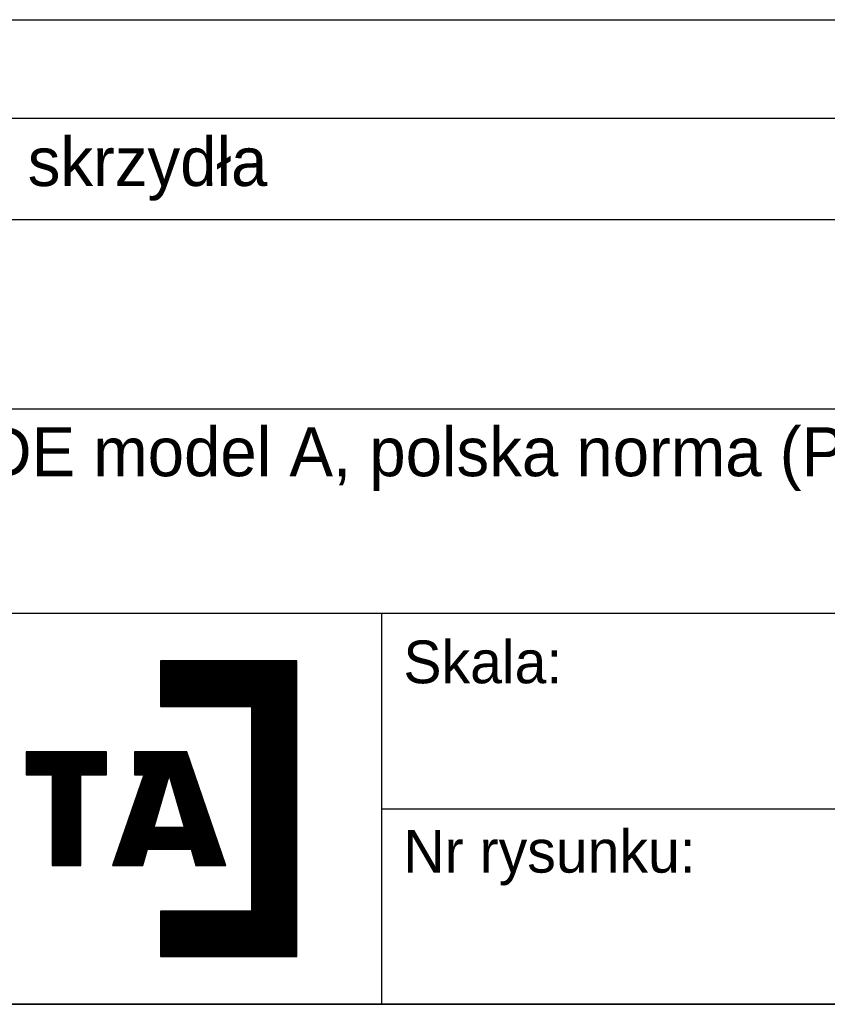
# Model space of a CAD drawing. Header units: millimetres. Extents: x 0 to 17620, y 0 to 4200.
# Tile 18 of 20: x 15524 to 16185, y 0 to 806. Entities that reach past the tile are written whole.
import ezdxf

# ---------------------------------------------------------------- set-up
doc = ezdxf.new("R2010")
doc.units = ezdxf.units.MM
doc.layers.get('0').update_dxf_attribs({"color": 250})
doc.layers.add('1', color=250, linetype='Continuous')
doc.layers.add('256', color=250, linetype='Continuous')
doc.styles.add('Montserrat', font='Montserrat-Regular.ttf')

msp = doc.modelspace()

# ---------------------------------------------------------------- linework, layer by layer
at = {"linetype": 'Continuous'}
for p, q in [((15100, 487.37), (17620, 487.37)), ((15100, 320), (17620, 320)), ((15100, 320), (15820, 320)), ((15820, 320), (16720, 320)), ((15820, 320), (15820, 240)), ((15820, 320), (15820, 0)), ((15820, 240), (15820, 160)), ((15820, 160), (16720, 160)), ((15820, 160), (15820, 80)), ((15820, 80), (15820, 0)), ((15100, 0), (15820, 0)), ((15820, 0), (16720, 0))]:
    msp.add_line(p, q, dxfattribs=at)
at = {"layer": '1', "linetype": 'Continuous'}
for p, q in [((15254.38, 805.82), (16414.38, 805.82)), ((15254.38, 725.14), (16414.38, 725.14)), ((15254.38, 642.22), (16414.38, 642.22)), ((15639.14, 281.04), (15639.14, 243.81)), ((15639.14, 281.04), (15639.14, 243.81)), ((15750.84, 281.04), (15639.14, 281.04)), ((15750.84, 281.04), (15639.14, 281.04)), ((15639.14, 280.39), (15750.84, 280.39)), ((15639.14, 279.55), (15750.84, 279.55)), ((15639.14, 278.7), (15750.84, 278.7)), ((15639.14, 277.85), (15750.84, 277.85)), ((15639.14, 277.01), (15750.84, 277.01)), ((15639.14, 276.16), (15750.84, 276.16)), ((15639.14, 275.31), (15750.84, 275.31)), ((15639.14, 274.47), (15750.84, 274.47)), ((15750.84, 39.04), (15750.84, 281.04)), ((15750.84, 39.04), (15750.84, 281.04)), ((15639.14, 273.62), (15750.84, 273.62)), ((15639.14, 272.77), (15750.84, 272.77)), ((15639.14, 271.93), (15750.84, 271.93)), ((15639.14, 271.08), (15750.84, 271.08)), ((15639.14, 270.24), (15750.84, 270.24)), ((15639.14, 269.39), (15750.84, 269.39)), ((15639.14, 268.54), (15750.84, 268.54)), ((15639.14, 267.7), (15750.84, 267.7)), ((15639.14, 266.85), (15750.84, 266.85)), ((15639.14, 266), (15750.84, 266)), ((15639.14, 265.16), (15750.84, 265.16)), ((15639.14, 264.31), (15750.84, 264.31)), ((15639.14, 263.46), (15750.84, 263.46)), ((15639.14, 262.62), (15750.84, 262.62)), ((15639.14, 261.77), (15750.84, 261.77)), ((15639.14, 260.92), (15750.84, 260.92)), ((15639.14, 260.08), (15750.84, 260.08)), ((15639.14, 259.23), (15750.84, 259.23)), ((15639.14, 258.38), (15750.84, 258.38)), ((15639.14, 257.54), (15750.84, 257.54)), ((15639.14, 256.69), (15750.84, 256.69)), ((15639.14, 255.84), (15750.84, 255.84)), ((15639.14, 255), (15750.84, 255)), ((15639.14, 254.15), (15750.84, 254.15)), ((15639.14, 253.3), (15750.84, 253.3)), ((15639.14, 252.46), (15750.84, 252.46)), ((15639.14, 251.61), (15750.84, 251.61)), ((15639.14, 250.76), (15750.84, 250.76)), ((15639.14, 249.92), (15750.84, 249.92)), ((15639.14, 249.07), (15750.84, 249.07)), ((15639.14, 248.22), (15750.84, 248.22)), ((15639.14, 247.38), (15750.84, 247.38)), ((15639.14, 246.53), (15750.84, 246.53)), ((15639.14, 245.68), (15750.84, 245.68)), ((15639.14, 244.84), (15750.84, 244.84)), ((15639.14, 243.99), (15750.84, 243.99)), ((15639.14, 243.81), (15713.6, 243.81)), ((15639.14, 243.81), (15713.6, 243.81)), ((15713.6, 243.81), (15713.6, 76.27)), ((15713.6, 243.81), (15713.6, 76.27)), ((15713.6, 243.14), (15750.84, 243.14)), ((15713.6, 242.3), (15750.84, 242.3)), ((15713.6, 241.45), (15750.84, 241.45)), ((15713.6, 240.6), (15750.84, 240.6)), ((15713.6, 239.76), (15750.84, 239.76)), ((15713.6, 238.91), (15750.84, 238.91)), ((15713.6, 238.06), (15750.84, 238.06)), ((15713.6, 237.22), (15750.84, 237.22)), ((15713.6, 236.37), (15750.84, 236.37)), ((15713.6, 235.52), (15750.84, 235.52)), ((15713.6, 234.68), (15750.84, 234.68)), ((15713.6, 233.83), (15750.84, 233.83)), ((15713.6, 232.98), (15750.84, 232.98)), ((15713.6, 232.14), (15750.84, 232.14)), ((15713.6, 231.29), (15750.84, 231.29)), ((15713.6, 230.44), (15750.84, 230.44)), ((15713.6, 229.6), (15750.84, 229.6)), ((15713.6, 228.75), (15750.84, 228.75)), ((15713.6, 227.91), (15750.84, 227.91)), ((15713.6, 227.06), (15750.84, 227.06)), ((15713.6, 226.21), (15750.84, 226.21)), ((15713.6, 225.37), (15750.84, 225.37)), ((15713.6, 224.52), (15750.84, 224.52)), ((15713.6, 223.67), (15750.84, 223.67)), ((15713.6, 222.83), (15750.84, 222.83)), ((15713.6, 221.98), (15750.84, 221.98)), ((15713.6, 221.13), (15750.84, 221.13)), ((15713.6, 220.29), (15750.84, 220.29)), ((15713.6, 219.44), (15750.84, 219.44)), ((15713.6, 218.59), (15750.84, 218.59)), ((15713.6, 217.75), (15750.84, 217.75)), ((15713.6, 216.9), (15750.84, 216.9)), ((15713.6, 216.05), (15750.84, 216.05)), ((15713.6, 215.21), (15750.84, 215.21)), ((15713.6, 214.36), (15750.84, 214.36)), ((15713.6, 213.51), (15750.84, 213.51)), ((15713.6, 212.67), (15750.84, 212.67)), ((15713.6, 211.82), (15750.84, 211.82)), ((15713.6, 210.97), (15750.84, 210.97)), ((15713.6, 210.13), (15750.84, 210.13)), ((15529.35, 206.56), (15529.35, 187.94)), ((15529.35, 206.56), (15529.35, 187.94)), ((15594.88, 206.56), (15529.35, 206.56)), ((15594.88, 206.56), (15529.35, 206.56)), ((15529.35, 205.89), (15594.88, 205.89)), ((15529.35, 205.05), (15594.88, 205.05)), ((15529.35, 204.2), (15594.88, 204.2)), ((15529.35, 203.35), (15594.88, 203.35)), ((15529.35, 202.51), (15594.88, 202.51)), ((15529.35, 201.66), (15594.88, 201.66)), ((15594.88, 187.94), (15594.88, 206.56)), ((15594.88, 187.94), (15594.88, 206.56)), ((15660.8, 206.56), (15617.83, 206.56)), ((15617.83, 206.56), (15617.83, 187.94)), ((15660.8, 206.56), (15617.83, 206.56)), ((15617.83, 206.56), (15617.83, 187.94)), ((15617.83, 205.89), (15661.02, 205.89)), ((15617.83, 205.05), (15661.32, 205.05)), ((15617.83, 204.2), (15661.61, 204.2)), ((15617.83, 203.35), (15661.9, 203.35)), ((15617.83, 202.51), (15662.19, 202.51)), ((15617.83, 201.66), (15662.48, 201.66)), ((15692.72, 113.49), (15660.8, 206.56)), ((15692.72, 113.49), (15660.8, 206.56)), ((15713.6, 209.28), (15750.84, 209.28)), ((15713.6, 208.43), (15750.84, 208.43)), ((15713.6, 207.59), (15750.84, 207.59)), ((15713.6, 206.74), (15750.84, 206.74)), ((15713.6, 205.89), (15750.84, 205.89)), ((15713.6, 205.05), (15750.84, 205.05)), ((15713.6, 204.2), (15750.84, 204.2)), ((15713.6, 203.35), (15750.84, 203.35)), ((15713.6, 202.51), (15750.84, 202.51)), ((15713.6, 201.66), (15750.84, 201.66)), ((15529.35, 200.81), (15594.88, 200.81)), ((15529.35, 199.97), (15594.88, 199.97)), ((15529.35, 199.12), (15594.88, 199.12)), ((15529.35, 198.27), (15594.88, 198.27)), ((15529.35, 197.43), (15594.88, 197.43)), ((15529.35, 196.58), (15594.88, 196.58)), ((15529.35, 195.73), (15594.88, 195.73)), ((15529.35, 194.89), (15594.88, 194.89)), ((15529.35, 194.04), (15594.88, 194.04)), ((15617.83, 200.81), (15662.77, 200.81)), ((15617.83, 199.97), (15663.06, 199.97)), ((15617.83, 199.12), (15663.35, 199.12)), ((15617.83, 198.27), (15663.64, 198.27)), ((15617.83, 197.43), (15663.93, 197.43)), ((15617.83, 196.58), (15664.22, 196.58)), ((15617.83, 195.73), (15664.51, 195.73)), ((15617.83, 194.89), (15664.8, 194.89)), ((15617.83, 194.04), (15665.09, 194.04)), ((15713.6, 200.81), (15750.84, 200.81)), ((15713.6, 199.97), (15750.84, 199.97)), ((15713.6, 199.12), (15750.84, 199.12)), ((15713.6, 198.27), (15750.84, 198.27)), ((15713.6, 197.43), (15750.84, 197.43)), ((15713.6, 196.58), (15750.84, 196.58)), ((15713.6, 195.73), (15750.84, 195.73)), ((15713.6, 194.89), (15750.84, 194.89)), ((15713.6, 194.04), (15750.84, 194.04)), ((15529.35, 193.19), (15594.88, 193.19)), ((15529.35, 192.35), (15594.88, 192.35)), ((15529.35, 191.5), (15594.88, 191.5)), ((15529.35, 190.65), (15594.88, 190.65)), ((15529.35, 189.81), (15594.88, 189.81)), ((15529.35, 188.96), (15594.88, 188.96)), ((15529.35, 188.11), (15594.88, 188.11)), ((15529.35, 187.94), (15550.49, 187.94)), ((15529.35, 187.94), (15550.49, 187.94)), ((15550.49, 187.94), (15550.49, 113.48)), ((15550.49, 187.94), (15550.49, 113.48)), ((15550.49, 187.27), (15573.85, 187.27)), ((15550.49, 186.42), (15573.85, 186.42)), ((15550.49, 185.58), (15573.85, 185.58)), ((15573.85, 187.94), (15594.88, 187.94)), ((15573.85, 113.48), (15573.85, 187.94)), ((15573.85, 187.94), (15594.88, 187.94)), ((15573.85, 113.48), (15573.85, 187.94)), ((15625.55, 187.94), (15600.01, 113.49)), ((15625.55, 187.94), (15600.01, 113.49)), ((15617.83, 193.19), (15665.38, 193.19)), ((15617.83, 192.35), (15665.67, 192.35)), ((15617.83, 191.5), (15665.96, 191.5)), ((15617.83, 190.65), (15666.25, 190.65)), ((15617.83, 189.81), (15666.54, 189.81)), ((15617.83, 188.96), (15666.83, 188.96)), ((15617.83, 188.11), (15667.12, 188.11)), ((15617.83, 187.94), (15625.55, 187.94)), ((15617.83, 187.94), (15625.55, 187.94)), ((15624.74, 185.58), (15645.71, 185.58)), ((15625.03, 186.42), (15645.96, 186.42)), ((15625.32, 187.27), (15646.21, 187.27)), ((15646.33, 187.69), (15633.76, 144.57)), ((15633.76, 144.57), (15646.33, 187.69)), ((15646.33, 187.69), (15658.85, 144.57)), ((15658.85, 144.57), (15646.33, 187.69)), ((15646.45, 187.27), (15667.41, 187.27)), ((15646.69, 186.42), (15667.7, 186.42)), ((15646.94, 185.58), (15667.99, 185.58)), ((15713.6, 193.19), (15750.84, 193.19)), ((15713.6, 192.35), (15750.84, 192.35)), ((15713.6, 191.5), (15750.84, 191.5)), ((15713.6, 190.65), (15750.84, 190.65)), ((15713.6, 189.81), (15750.84, 189.81)), ((15713.6, 188.96), (15750.84, 188.96)), ((15713.6, 188.11), (15750.84, 188.11)), ((15713.6, 187.27), (15750.84, 187.27)), ((15713.6, 186.42), (15750.84, 186.42)), ((15713.6, 185.58), (15750.84, 185.58)), ((15550.49, 184.73), (15573.85, 184.73)), ((15550.49, 183.88), (15573.85, 183.88)), ((15550.49, 183.04), (15573.85, 183.04)), ((15550.49, 182.19), (15573.85, 182.19)), ((15550.49, 181.34), (15573.85, 181.34)), ((15550.49, 180.5), (15573.85, 180.5)), ((15550.49, 179.65), (15573.85, 179.65)), ((15550.49, 178.8), (15573.85, 178.8)), ((15550.49, 177.96), (15573.85, 177.96)), ((15622.13, 177.96), (15643.49, 177.96)), ((15622.42, 178.8), (15643.74, 178.8)), ((15622.71, 179.65), (15643.99, 179.65)), ((15623, 180.5), (15644.23, 180.5)), ((15623.29, 181.34), (15644.48, 181.34)), ((15623.58, 182.19), (15644.73, 182.19)), ((15623.87, 183.04), (15644.97, 183.04)), ((15624.16, 183.88), (15645.22, 183.88)), ((15624.45, 184.73), (15645.47, 184.73)), ((15647.19, 184.73), (15668.28, 184.73)), ((15647.43, 183.88), (15668.57, 183.88)), ((15647.68, 183.04), (15668.86, 183.04)), ((15647.92, 182.19), (15669.16, 182.19)), ((15648.17, 181.34), (15669.45, 181.34)), ((15648.42, 180.5), (15669.74, 180.5)), ((15648.66, 179.65), (15670.03, 179.65)), ((15648.91, 178.8), (15670.32, 178.8)), ((15649.15, 177.96), (15670.61, 177.96)), ((15713.6, 184.73), (15750.84, 184.73)), ((15713.6, 183.88), (15750.84, 183.88)), ((15713.6, 183.04), (15750.84, 183.04)), ((15713.6, 182.19), (15750.84, 182.19)), ((15713.6, 181.34), (15750.84, 181.34)), ((15713.6, 180.5), (15750.84, 180.5)), ((15713.6, 179.65), (15750.84, 179.65)), ((15713.6, 178.8), (15750.84, 178.8)), ((15713.6, 177.96), (15750.84, 177.96)), ((15550.49, 177.11), (15573.85, 177.11)), ((15550.49, 176.26), (15573.85, 176.26)), ((15550.49, 175.42), (15573.85, 175.42)), ((15550.49, 174.57), (15573.85, 174.57)), ((15550.49, 173.72), (15573.85, 173.72)), ((15550.49, 172.88), (15573.85, 172.88)), ((15550.49, 172.03), (15573.85, 172.03)), ((15550.49, 171.18), (15573.85, 171.18)), ((15550.49, 170.34), (15573.85, 170.34)), ((15550.49, 169.49), (15573.85, 169.49)), ((15619.22, 169.49), (15641.02, 169.49)), ((15619.51, 170.34), (15641.27, 170.34)), ((15619.8, 171.18), (15641.52, 171.18)), ((15620.09, 172.03), (15641.76, 172.03)), ((15620.38, 172.88), (15642.01, 172.88)), ((15620.68, 173.72), (15642.26, 173.72)), ((15620.97, 174.57), (15642.5, 174.57)), ((15621.26, 175.42), (15642.75, 175.42)), ((15621.55, 176.26), (15643, 176.26)), ((15621.84, 177.11), (15643.25, 177.11)), ((15649.4, 177.11), (15670.9, 177.11)), ((15649.65, 176.26), (15671.19, 176.26)), ((15649.89, 175.42), (15671.48, 175.42)), ((15650.14, 174.57), (15671.77, 174.57)), ((15650.38, 173.72), (15672.06, 173.72)), ((15650.63, 172.88), (15672.35, 172.88)), ((15650.88, 172.03), (15672.64, 172.03)), ((15651.12, 171.18), (15672.93, 171.18)), ((15651.37, 170.34), (15673.22, 170.34)), ((15651.61, 169.49), (15673.51, 169.49)), ((15713.6, 177.11), (15750.84, 177.11)), ((15713.6, 176.26), (15750.84, 176.26)), ((15713.6, 175.42), (15750.84, 175.42)), ((15713.6, 174.57), (15750.84, 174.57)), ((15713.6, 173.72), (15750.84, 173.72)), ((15713.6, 172.88), (15750.84, 172.88)), ((15713.6, 172.03), (15750.84, 172.03)), ((15713.6, 171.18), (15750.84, 171.18)), ((15713.6, 170.34), (15750.84, 170.34)), ((15713.6, 169.49), (15750.84, 169.49)), ((15550.49, 168.64), (15573.85, 168.64)), ((15550.49, 167.8), (15573.85, 167.8)), ((15550.49, 166.95), (15573.85, 166.95)), ((15550.49, 166.1), (15573.85, 166.1)), ((15550.49, 165.26), (15573.85, 165.26)), ((15550.49, 164.41), (15573.85, 164.41)), ((15550.49, 163.56), (15573.85, 163.56)), ((15550.49, 162.72), (15573.85, 162.72)), ((15550.49, 161.87), (15573.85, 161.87)), ((15616.61, 161.87), (15638.8, 161.87)), ((15616.9, 162.72), (15639.05, 162.72)), ((15617.19, 163.56), (15639.3, 163.56)), ((15617.48, 164.41), (15639.54, 164.41)), ((15617.77, 165.26), (15639.79, 165.26)), ((15618.06, 166.1), (15640.04, 166.1)), ((15618.35, 166.95), (15640.28, 166.95)), ((15618.64, 167.8), (15640.53, 167.8)), ((15618.93, 168.64), (15640.78, 168.64)), ((15651.86, 168.64), (15673.8, 168.64)), ((15652.11, 167.8), (15674.09, 167.8)), ((15652.35, 166.95), (15674.38, 166.95)), ((15652.6, 166.1), (15674.67, 166.1)), ((15652.84, 165.26), (15674.96, 165.26)), ((15653.09, 164.41), (15675.25, 164.41)), ((15653.33, 163.56), (15675.54, 163.56)), ((15653.58, 162.72), (15675.83, 162.72)), ((15653.83, 161.87), (15676.12, 161.87)), ((15713.6, 168.64), (15750.84, 168.64)), ((15713.6, 167.8), (15750.84, 167.8)), ((15713.6, 166.95), (15750.84, 166.95)), ((15713.6, 166.1), (15750.84, 166.1)), ((15713.6, 165.26), (15750.84, 165.26)), ((15713.6, 164.41), (15750.84, 164.41)), ((15713.6, 163.56), (15750.84, 163.56)), ((15713.6, 162.72), (15750.84, 162.72)), ((15713.6, 161.87), (15750.84, 161.87)), ((15550.49, 161.02), (15573.85, 161.02)), ((15550.49, 160.18), (15573.85, 160.18)), ((15550.49, 159.33), (15573.85, 159.33)), ((15550.49, 158.48), (15573.85, 158.48)), ((15550.49, 157.64), (15573.85, 157.64)), ((15550.49, 156.79), (15573.85, 156.79)), ((15550.49, 155.94), (15573.85, 155.94)), ((15550.49, 155.1), (15573.85, 155.1)), ((15550.49, 154.25), (15573.85, 154.25)), ((15550.49, 153.4), (15573.85, 153.4)), ((15613.7, 153.4), (15636.34, 153.4)), ((15614, 154.25), (15636.58, 154.25)), ((15614.29, 155.1), (15636.83, 155.1)), ((15614.58, 155.94), (15637.08, 155.94)), ((15614.87, 156.79), (15637.32, 156.79)), ((15615.16, 157.64), (15637.57, 157.64)), ((15615.45, 158.48), (15637.82, 158.48)), ((15615.74, 159.33), (15638.06, 159.33)), ((15616.03, 160.18), (15638.31, 160.18)), ((15616.32, 161.02), (15638.56, 161.02)), ((15654.07, 161.02), (15676.41, 161.02)), ((15654.32, 160.18), (15676.71, 160.18)), ((15654.56, 159.33), (15677, 159.33)), ((15654.81, 158.48), (15677.29, 158.48)), ((15655.06, 157.64), (15677.58, 157.64)), ((15655.3, 156.79), (15677.87, 156.79)), ((15655.55, 155.94), (15678.16, 155.94)), ((15655.79, 155.1), (15678.45, 155.1)), ((15656.04, 154.25), (15678.74, 154.25)), ((15656.29, 153.4), (15679.03, 153.4)), ((15713.6, 161.02), (15750.84, 161.02)), ((15713.6, 160.18), (15750.84, 160.18)), ((15713.6, 159.33), (15750.84, 159.33)), ((15713.6, 158.48), (15750.84, 158.48)), ((15713.6, 157.64), (15750.84, 157.64)), ((15713.6, 156.79), (15750.84, 156.79)), ((15713.6, 155.94), (15750.84, 155.94)), ((15713.6, 155.1), (15750.84, 155.1)), ((15713.6, 154.25), (15750.84, 154.25)), ((15713.6, 153.4), (15750.84, 153.4)), ((15550.49, 152.56), (15573.85, 152.56)), ((15550.49, 151.71), (15573.85, 151.71)), ((15550.49, 150.86), (15573.85, 150.86)), ((15550.49, 150.02), (15573.85, 150.02)), ((15550.49, 149.17), (15573.85, 149.17)), ((15550.49, 148.32), (15573.85, 148.32)), ((15550.49, 147.48), (15573.85, 147.48)), ((15550.49, 146.63), (15573.85, 146.63)), ((15550.49, 145.78), (15573.85, 145.78)), ((15611.09, 145.78), (15634.12, 145.78)), ((15611.38, 146.63), (15634.36, 146.63)), ((15611.67, 147.48), (15634.61, 147.48)), ((15611.96, 148.32), (15634.86, 148.32)), ((15612.25, 149.17), (15635.1, 149.17)), ((15612.54, 150.02), (15635.35, 150.02)), ((15612.83, 150.86), (15635.6, 150.86)), ((15613.12, 151.71), (15635.84, 151.71)), ((15613.41, 152.56), (15636.09, 152.56)), ((15656.53, 152.56), (15679.32, 152.56)), ((15656.78, 151.71), (15679.61, 151.71)), ((15657.02, 150.86), (15679.9, 150.86)), ((15657.27, 150.02), (15680.19, 150.02)), ((15657.52, 149.17), (15680.48, 149.17)), ((15657.76, 148.32), (15680.77, 148.32)), ((15658.01, 147.48), (15681.06, 147.48)), ((15658.25, 146.63), (15681.35, 146.63)), ((15658.5, 145.78), (15681.64, 145.78)), ((15713.6, 152.56), (15750.84, 152.56)), ((15713.6, 151.71), (15750.84, 151.71)), ((15713.6, 150.86), (15750.84, 150.86)), ((15713.6, 150.02), (15750.84, 150.02)), ((15713.6, 149.17), (15750.84, 149.17)), ((15713.6, 148.32), (15750.84, 148.32)), ((15713.6, 147.48), (15750.84, 147.48)), ((15713.6, 146.63), (15750.84, 146.63)), ((15713.6, 145.78), (15750.84, 145.78)), ((15550.49, 144.94), (15573.85, 144.94)), ((15550.49, 144.09), (15573.85, 144.09)), ((15550.49, 143.25), (15573.85, 143.25)), ((15550.49, 142.4), (15573.85, 142.4)), ((15550.49, 141.55), (15573.85, 141.55)), ((15550.49, 140.71), (15573.85, 140.71)), ((15550.49, 139.86), (15573.85, 139.86)), ((15550.49, 139.01), (15573.85, 139.01)), ((15550.49, 138.17), (15573.85, 138.17)), ((15550.49, 137.32), (15573.85, 137.32)), ((15608.19, 137.32), (15684.55, 137.32)), ((15608.48, 138.17), (15684.25, 138.17)), ((15608.77, 139.01), (15683.96, 139.01)), ((15609.06, 139.86), (15683.67, 139.86)), ((15609.35, 140.71), (15683.38, 140.71)), ((15609.64, 141.55), (15683.09, 141.55)), ((15609.93, 142.4), (15682.8, 142.4)), ((15610.22, 143.25), (15682.51, 143.25)), ((15610.51, 144.09), (15682.22, 144.09)), ((15610.8, 144.94), (15633.87, 144.94)), ((15633.76, 144.57), (15658.85, 144.57)), ((15658.85, 144.57), (15633.76, 144.57)), ((15658.75, 144.94), (15681.93, 144.94)), ((15713.6, 144.94), (15750.84, 144.94)), ((15713.6, 144.09), (15750.84, 144.09)), ((15713.6, 143.25), (15750.84, 143.25)), ((15713.6, 142.4), (15750.84, 142.4)), ((15713.6, 141.55), (15750.84, 141.55)), ((15713.6, 140.71), (15750.84, 140.71)), ((15713.6, 139.86), (15750.84, 139.86)), ((15713.6, 139.01), (15750.84, 139.01)), ((15713.6, 138.17), (15750.84, 138.17)), ((15713.6, 137.32), (15750.84, 137.32)), ((15550.49, 136.47), (15573.85, 136.47)), ((15550.49, 135.63), (15573.85, 135.63)), ((15550.49, 134.78), (15573.85, 134.78)), ((15550.49, 133.93), (15573.85, 133.93)), ((15550.49, 133.09), (15573.85, 133.09)), ((15550.49, 132.24), (15573.85, 132.24)), ((15550.49, 131.39), (15573.85, 131.39)), ((15550.49, 130.55), (15573.85, 130.55)), ((15550.49, 129.7), (15573.85, 129.7)), ((15605.57, 129.7), (15687.16, 129.7)), ((15605.86, 130.55), (15686.87, 130.55)), ((15606.15, 131.39), (15686.58, 131.39)), ((15606.44, 132.24), (15686.29, 132.24)), ((15606.73, 133.09), (15686, 133.09)), ((15607.02, 133.93), (15685.71, 133.93)), ((15607.32, 134.78), (15685.42, 134.78)), ((15607.61, 135.63), (15685.13, 135.63)), ((15607.9, 136.47), (15684.84, 136.47)), ((15713.6, 136.47), (15750.84, 136.47)), ((15713.6, 135.63), (15750.84, 135.63)), ((15713.6, 134.78), (15750.84, 134.78)), ((15713.6, 133.93), (15750.84, 133.93)), ((15713.6, 133.09), (15750.84, 133.09)), ((15713.6, 132.24), (15750.84, 132.24)), ((15713.6, 131.39), (15750.84, 131.39)), ((15713.6, 130.55), (15750.84, 130.55)), ((15713.6, 129.7), (15750.84, 129.7)), ((15550.49, 128.85), (15573.85, 128.85)), ((15550.49, 128.01), (15573.85, 128.01)), ((15550.49, 127.16), (15573.85, 127.16)), ((15550.49, 126.31), (15573.85, 126.31)), ((15550.49, 125.47), (15573.85, 125.47)), ((15550.49, 124.62), (15573.85, 124.62)), ((15550.49, 123.77), (15573.85, 123.77)), ((15550.49, 122.93), (15573.85, 122.93)), ((15550.49, 122.08), (15573.85, 122.08)), ((15550.49, 121.23), (15573.85, 121.23)), ((15602.67, 121.23), (15626.79, 121.23)), ((15602.96, 122.08), (15627.03, 122.08)), ((15603.25, 122.93), (15627.27, 122.93)), ((15603.54, 123.77), (15627.51, 123.77)), ((15603.83, 124.62), (15627.74, 124.62)), ((15604.12, 125.47), (15627.98, 125.47)), ((15604.41, 126.31), (15628.22, 126.31)), ((15604.7, 127.16), (15688.03, 127.16)), ((15604.99, 128.01), (15687.74, 128.01)), ((15605.28, 128.85), (15687.45, 128.85)), ((15624.62, 113.49), (15628.42, 127.02)), ((15624.62, 113.49), (15628.42, 127.02)), ((15628.42, 127.02), (15664.23, 127.02)), ((15628.42, 127.02), (15664.23, 127.02)), ((15664.23, 127.02), (15667.99, 113.49)), ((15664.23, 127.02), (15667.99, 113.49)), ((15664.43, 126.31), (15688.32, 126.31)), ((15664.66, 125.47), (15688.61, 125.47)), ((15664.9, 124.62), (15688.9, 124.62)), ((15665.13, 123.77), (15689.19, 123.77)), ((15665.37, 122.93), (15689.48, 122.93)), ((15665.6, 122.08), (15689.77, 122.08)), ((15665.84, 121.23), (15690.06, 121.23)), ((15713.6, 128.85), (15750.84, 128.85)), ((15713.6, 128.01), (15750.84, 128.01)), ((15713.6, 127.16), (15750.84, 127.16)), ((15713.6, 126.31), (15750.84, 126.31)), ((15713.6, 125.47), (15750.84, 125.47)), ((15713.6, 124.62), (15750.84, 124.62)), ((15713.6, 123.77), (15750.84, 123.77)), ((15713.6, 122.93), (15750.84, 122.93)), ((15713.6, 122.08), (15750.84, 122.08)), ((15713.6, 121.23), (15750.84, 121.23)), ((15550.49, 120.39), (15573.85, 120.39)), ((15550.49, 119.54), (15573.85, 119.54)), ((15550.49, 118.69), (15573.85, 118.69)), ((15550.49, 117.85), (15573.85, 117.85)), ((15550.49, 117), (15573.85, 117)), ((15550.49, 116.15), (15573.85, 116.15)), ((15550.49, 115.31), (15573.85, 115.31)), ((15550.49, 114.46), (15573.85, 114.46)), ((15550.49, 113.61), (15573.85, 113.61)), ((15550.49, 113.48), (15573.85, 113.48)), ((15550.49, 113.48), (15573.85, 113.48)), ((15600.01, 113.49), (15624.62, 113.49)), ((15600.01, 113.49), (15624.62, 113.49)), ((15600.05, 113.61), (15624.66, 113.61)), ((15600.34, 114.46), (15624.89, 114.46)), ((15600.64, 115.31), (15625.13, 115.31)), ((15600.93, 116.15), (15625.37, 116.15)), ((15601.22, 117), (15625.61, 117)), ((15601.51, 117.85), (15625.84, 117.85)), ((15601.8, 118.69), (15626.08, 118.69)), ((15602.09, 119.54), (15626.32, 119.54)), ((15602.38, 120.39), (15626.56, 120.39)), ((15666.07, 120.39), (15690.35, 120.39)), ((15666.31, 119.54), (15690.64, 119.54)), ((15666.54, 118.69), (15690.93, 118.69)), ((15666.78, 117.85), (15691.22, 117.85)), ((15667.01, 117), (15691.51, 117)), ((15667.25, 116.15), (15691.8, 116.15)), ((15667.48, 115.31), (15692.09, 115.31)), ((15667.72, 114.46), (15692.39, 114.46)), ((15667.95, 113.61), (15692.68, 113.61)), ((15667.99, 113.49), (15692.72, 113.49)), ((15667.99, 113.49), (15692.72, 113.49)), ((15713.6, 120.39), (15750.84, 120.39)), ((15713.6, 119.54), (15750.84, 119.54)), ((15713.6, 118.69), (15750.84, 118.69)), ((15713.6, 117.85), (15750.84, 117.85)), ((15713.6, 117), (15750.84, 117)), ((15713.6, 116.15), (15750.84, 116.15)), ((15713.6, 115.31), (15750.84, 115.31)), ((15713.6, 114.46), (15750.84, 114.46)), ((15713.6, 113.61), (15750.84, 113.61)), ((15713.6, 112.77), (15750.84, 112.77)), ((15713.6, 111.92), (15750.84, 111.92)), ((15713.6, 111.07), (15750.84, 111.07)), ((15713.6, 110.23), (15750.84, 110.23)), ((15713.6, 109.38), (15750.84, 109.38)), ((15713.6, 108.53), (15750.84, 108.53)), ((15713.6, 107.69), (15750.84, 107.69)), ((15713.6, 106.84), (15750.84, 106.84)), ((15713.6, 105.99), (15750.84, 105.99)), ((15713.6, 105.15), (15750.84, 105.15)), ((15713.6, 104.3), (15750.84, 104.3)), ((15713.6, 103.45), (15750.84, 103.45)), ((15713.6, 102.61), (15750.84, 102.61)), ((15713.6, 101.76), (15750.84, 101.76)), ((15713.6, 100.92), (15750.84, 100.92)), ((15713.6, 100.07), (15750.84, 100.07)), ((15713.6, 99.22), (15750.84, 99.22)), ((15713.6, 98.38), (15750.84, 98.38)), ((15713.6, 97.53), (15750.84, 97.53)), ((15713.6, 96.68), (15750.84, 96.68)), ((15713.6, 95.84), (15750.84, 95.84)), ((15713.6, 94.99), (15750.84, 94.99)), ((15713.6, 94.14), (15750.84, 94.14)), ((15713.6, 93.3), (15750.84, 93.3)), ((15713.6, 92.45), (15750.84, 92.45)), ((15713.6, 91.6), (15750.84, 91.6)), ((15713.6, 90.76), (15750.84, 90.76)), ((15713.6, 89.91), (15750.84, 89.91)), ((15713.6, 89.06), (15750.84, 89.06)), ((15713.6, 88.22), (15750.84, 88.22)), ((15713.6, 87.37), (15750.84, 87.37)), ((15713.6, 86.52), (15750.84, 86.52)), ((15713.6, 85.68), (15750.84, 85.68)), ((15713.6, 84.83), (15750.84, 84.83)), ((15713.6, 83.98), (15750.84, 83.98)), ((15713.6, 83.14), (15750.84, 83.14)), ((15713.6, 82.29), (15750.84, 82.29)), ((15713.6, 81.44), (15750.84, 81.44)), ((15713.6, 80.6), (15750.84, 80.6)), ((15639.14, 76.27), (15639.14, 39.04)), ((15713.6, 76.27), (15639.14, 76.27)), ((15713.6, 76.27), (15639.14, 76.27)), ((15639.14, 76.27), (15639.14, 39.04)), ((15639.14, 75.52), (15750.84, 75.52)), ((15639.14, 74.67), (15750.84, 74.67)), ((15639.14, 73.82), (15750.84, 73.82)), ((15639.14, 72.98), (15750.84, 72.98)), ((15713.6, 79.75), (15750.84, 79.75)), ((15713.6, 78.9), (15750.84, 78.9)), ((15713.6, 78.06), (15750.84, 78.06)), ((15713.6, 77.21), (15750.84, 77.21)), ((15713.6, 76.36), (15750.84, 76.36)), ((15639.14, 72.13), (15750.84, 72.13)), ((15639.14, 71.28), (15750.84, 71.28)), ((15639.14, 70.44), (15750.84, 70.44)), ((15639.14, 69.59), (15750.84, 69.59)), ((15639.14, 68.74), (15750.84, 68.74)), ((15639.14, 67.9), (15750.84, 67.9)), ((15639.14, 67.05), (15750.84, 67.05)), ((15639.14, 66.2), (15750.84, 66.2)), ((15639.14, 65.36), (15750.84, 65.36)), ((15639.14, 64.51), (15750.84, 64.51)), ((15639.14, 63.66), (15750.84, 63.66)), ((15639.14, 62.82), (15750.84, 62.82)), ((15639.14, 61.97), (15750.84, 61.97)), ((15639.14, 61.12), (15750.84, 61.12)), ((15639.14, 60.28), (15750.84, 60.28)), ((15639.14, 59.43), (15750.84, 59.43)), ((15639.14, 58.59), (15750.84, 58.59)), ((15639.14, 57.74), (15750.84, 57.74)), ((15639.14, 56.89), (15750.84, 56.89)), ((15639.14, 56.05), (15750.84, 56.05)), ((15639.14, 55.2), (15750.84, 55.2)), ((15639.14, 54.35), (15750.84, 54.35)), ((15639.14, 53.51), (15750.84, 53.51)), ((15639.14, 52.66), (15750.84, 52.66)), ((15639.14, 51.81), (15750.84, 51.81)), ((15639.14, 50.97), (15750.84, 50.97)), ((15639.14, 50.12), (15750.84, 50.12)), ((15639.14, 49.27), (15750.84, 49.27)), ((15639.14, 48.43), (15750.84, 48.43)), ((15639.14, 47.58), (15750.84, 47.58)), ((15639.14, 46.73), (15750.84, 46.73)), ((15639.14, 45.89), (15750.84, 45.89)), ((15639.14, 45.04), (15750.84, 45.04)), ((15639.14, 44.19), (15750.84, 44.19)), ((15639.14, 43.35), (15750.84, 43.35)), ((15639.14, 42.5), (15750.84, 42.5)), ((15639.14, 41.65), (15750.84, 41.65)), ((15639.14, 40.81), (15750.84, 40.81)), ((15639.14, 39.96), (15750.84, 39.96)), ((15639.14, 39.11), (15750.84, 39.11)), ((15639.14, 39.04), (15750.84, 39.04)), ((15639.14, 39.04), (15750.84, 39.04))]:
    msp.add_line(p, q, dxfattribs=at)
at = {"layer": '256', "linetype": 'Continuous'}
msp.add_line((17620, 0), (11880, 0), dxfattribs=at)

# ---------------------------------------------------------------- texts
at = {"layer": '1', "linetype": 'Continuous', "attachment_point": 4, "line_spacing_factor": 1.076592, "style": 'Montserrat'}
for s, insert, char_height in [('\\fMontserrat|b0|i0;\\W1.0000;szerokość skrzydła', (15274.88, 683.68), 40), ('\\fMontserrat|b0|i0;\\W1.0000;Skrzydło GRANDE model A, polska norma (PN), odwrotna przylga.', (15120.5, 446.17), 40), ('\\fMontserrat|b0|i0;\\W1.0000;Skala:', (15838, 280), 35), ('\\fMontserrat|b0|i0;\\W1.0000;Nr rysunku:', (15838, 120), 35)]:
    msp.add_mtext(s, dxfattribs=dict(at, insert=insert, char_height=char_height))

doc.saveas('drawing.dxf')
